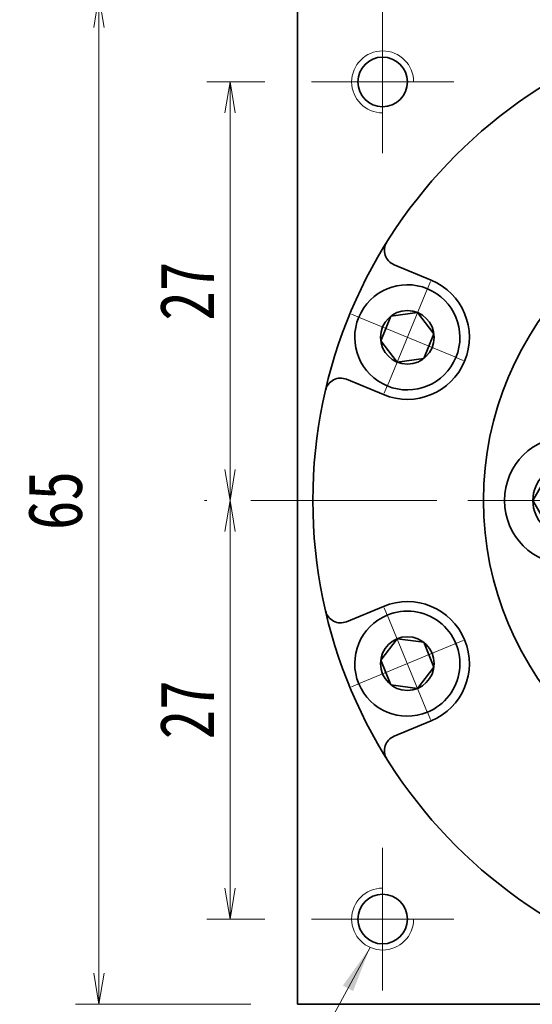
# Model space of a CAD drawing. Header units: millimetres. Extents: x -2 to 445, y 0 to 297.
# Tile 4 of 7: x 222 to 256, y 201 to 265. Entities that reach past the tile are written whole.
import ezdxf

# ---------------------------------------------------------------- set-up
doc = ezdxf.new("R2010")
doc.units = ezdxf.units.MM
doc.linetypes.add('点画线', pattern=[18, 12, -2, 2, -2])
for name, color, linetype, lineweight in [('中心线层', 1, '点画线', 18), ('尺寸线层', 3, 'Continuous', 18), ('粗实线层', 7, 'Continuous', 35)]:
    doc.layers.add(name, color=color, linetype=linetype, lineweight=lineweight)
doc.styles.add('宋体', font='txt', dxfattribs={"width": 0.8})
doc.dimstyles.new('A水平标注$0', dxfattribs={"dimtxt": 3.5, "dimasz": 2, "dimexe": 1.5, "dimexo": 3, "dimgap": 1.1, "dimtad": 1, "dimtoh": 1, "dimdec": 4, "dimdsep": 46, "dimtxsty": '宋体', "dimblk": 'OPEN', "dimcen": 3, "dimclrd": 3, "dimclre": 3, "dimclrt": 6, "dimadec": 0, "dimazin": 0, "dimtm": 1e-09, "dimtfac": 1, "dimtdec": 4, "dimtix": 1, "dimtmove": 0, "dimatfit": 3, "dimldrblk": 'OPEN', "dimfxl": 0, "dimlwd": 13, "dimlwe": 13, "dimarcsym": 0})

# ---------------------------------------------------------------- blocks, each defined once
blk = doc.blocks.new('_Open')
at = {"color": 0, "linetype": 'ByBlock', "lineweight": -2}
for p, q in [((-1, 0.167), (0, 0)), ((-1, -0.167), (0, 0)), ((0, 0), (-1, 0))]:
    blk.add_line(p, q, dxfattribs=at)
blk = doc.blocks.new('*D30')
at = {"layer": 'Defpoints', "color": 0}
for p in [(241.259, 260.54), (236.016, 233.54), (237.359, 233.54)]:
    blk.add_point(p, dxfattribs=at)
at = {"layer": '尺寸线层', "color": 3, "lineweight": 13}
for p, q in [((238.259, 260.54), (234.516, 260.54)), ((236.016, 258.54), (236.016, 235.54)), ((234.359, 233.54), (234.516, 233.54))]:
    blk.add_line(p, q, dxfattribs=at)
at = {"layer": '尺寸线层', "color": 3, "lineweight": 13, "xscale": 2, "yscale": 2, "zscale": 2}
for p, rotation in [((236.016, 260.54), 90), ((236.016, 233.54), 270)]:
    blk.add_blockref('_Open', p, dxfattribs=dict(at, rotation=rotation))
at = {"layer": '尺寸线层', "color": 6, "insert": (233.225, 247.04), "char_height": 3.5, "attachment_point": 5, "rotation": 90, "style": '宋体'}
blk.add_mtext('27', dxfattribs=at)
blk = doc.blocks.new('*D31')
at = {"layer": 'Defpoints', "color": 0}
for p in [(237.359, 233.54), (236.016, 206.54), (241.259, 206.54)]:
    blk.add_point(p, dxfattribs=at)
at = {"layer": '尺寸线层', "color": 3, "lineweight": 13}
for p, q in [((234.359, 233.54), (234.516, 233.54)), ((236.016, 231.54), (236.016, 208.54)), ((238.259, 206.54), (234.516, 206.54))]:
    blk.add_line(p, q, dxfattribs=at)
at = {"layer": '尺寸线层', "color": 3, "lineweight": 13, "xscale": 2, "yscale": 2, "zscale": 2}
for p, rotation in [((236.016, 233.54), 90), ((236.016, 206.54), 270)]:
    blk.add_blockref('_Open', p, dxfattribs=dict(at, rotation=rotation))
at = {"layer": '尺寸线层', "color": 6, "insert": (233.225, 220.04), "char_height": 3.5, "attachment_point": 5, "rotation": 90, "style": '宋体'}
blk.add_mtext('27', dxfattribs=at)
blk = doc.blocks.new('*D32')
at = {"layer": 'Defpoints', "color": 0}
for p in [(227.552, 266.04), (240.359, 266.04), (240.359, 201.04)]:
    blk.add_point(p, dxfattribs=at)
at = {"layer": '尺寸线层', "color": 3, "lineweight": 13}
for p, q in [((237.359, 266.04), (226.052, 266.04)), ((227.552, 203.04), (227.552, 264.04)), ((237.359, 201.04), (226.052, 201.04))]:
    blk.add_line(p, q, dxfattribs=at)
at = {"layer": '尺寸线层', "color": 3, "lineweight": 13, "xscale": 2, "yscale": 2, "zscale": 2}
for p, rotation in [((227.552, 266.04), 90), ((227.552, 201.04), 270)]:
    blk.add_blockref('_Open', p, dxfattribs=dict(at, rotation=rotation))
at = {"layer": '尺寸线层', "color": 6, "insert": (224.741, 233.54), "char_height": 3.5, "attachment_point": 5, "rotation": 90, "style": '宋体'}
blk.add_mtext('65', dxfattribs=at)
blk = doc.blocks.new('*X6')
at = {"layer": '中心线层', "linetype": '点画线', "lineweight": 18}
for p, q in [((0, -3.89), (0, 3.89)), ((-3.89, 0), (3.89, 0))]:
    blk.add_line(p, q, dxfattribs=at)
at = {"layer": '粗实线层'}
for p, q in [((-1.732, 0), (-0.866, 1.5)), ((-0.866, 1.5), (0.866, 1.5)), ((1.732, 0), (0.866, 1.5)), ((1.732, 0), (0.866, 1.5)), ((-1.732, 0), (-0.866, -1.5)), ((1.732, 0), (0.866, -1.5)), ((-0.866, -1.5), (0.866, -1.5))]:
    blk.add_line(p, q, dxfattribs=at)
blk.add_circle((0, 0), 1.732, dxfattribs=at)
for start, end in [(0, 180), (180, 360)]:
    blk.add_arc((0, 0), 3.39, start, end, dxfattribs=at)
blk = doc.blocks.new('*X9')
at = {"layer": '中心线层', "linetype": '点画线', "lineweight": 18}
for p, q in [((0, -4.765), (0, 4.765)), ((-4.765, 0), (4.765, 0))]:
    blk.add_line(p, q, dxfattribs=at)
at = {"layer": '粗实线层'}
for p, q in [((-2.309, 0), (-1.155, 2)), ((-1.155, 2), (1.155, 2)), ((2.309, 0), (1.155, 2)), ((2.309, 0), (1.155, 2)), ((-2.309, 0), (-1.155, -2)), ((2.309, 0), (1.155, -2)), ((-1.155, -2), (1.155, -2))]:
    blk.add_line(p, q, dxfattribs=at)
blk.add_circle((0, 0), 2.309, dxfattribs=at)
for start, end in [(0, 180), (180, 360)]:
    blk.add_arc((0, 0), 4.14, start, end, dxfattribs=at)
blk = doc.blocks.new('243gh')
at = {"layer": '粗实线层'}
blk.add_circle((0, 0), 8, dxfattribs=at)
blk.add_wipeout([(-10.86, 0), (-10.86, 0.024), (-10.86, 0.049), (-10.861, 0.073), (-10.861, 0.097), (-10.862, 0.121), (-10.863, 0.146), (-10.863, 0.17), (-10.865, 0.194), (-10.866, 0.218), (-10.867, 0.242), (-10.869, 0.267), (-10.87, 0.291), (-10.872, 0.315), (-10.874, 0.339), (-10.876, 0.363), (-10.878, 0.388), (-10.881, 0.412), (-10.883, 0.436), (-10.886, 0.46), (-10.888, 0.484), (-10.891, 0.508), (-10.894, 0.532), (-10.898, 0.556), (-10.901, 0.58), (-10.904, 0.604), (-10.908, 0.628), (-10.912, 0.652), (-10.916, 0.676), (-10.92, 0.7), (-10.924, 0.724), (-10.924, 0.724), (-10.962, 0.913), (-11.009, 1.1), (-11.064, 1.284), (-11.128, 1.465), (-11.2, 1.644), (-11.281, 1.819), (-11.369, 1.99), (-11.466, 2.156), (-11.57, 2.318), (-11.681, 2.475), (-11.8, 2.627), (-11.926, 2.773), (-12.058, 2.912), (-12.196, 3.046), (-12.341, 3.173), (-12.491, 3.293), (-12.647, 3.406), (-12.808, 3.512), (-12.974, 3.61), (-13.144, 3.7), (-13.318, 3.783), (-13.495, 3.857), (-13.676, 3.923), (-13.86, 3.98), (-14.046, 4.029), (-14.234, 4.069), (-14.424, 4.1), (-14.616, 4.122), (-14.808, 4.136), (-15, 4.14), (-15, 4.14), (-15.192, 4.136), (-15.384, 4.122), (-15.576, 4.1), (-15.766, 4.069), (-15.954, 4.029), (-16.14, 3.98), (-16.324, 3.923), (-16.505, 3.857), (-16.682, 3.783), (-16.856, 3.7), (-17.026, 3.61), (-17.192, 3.512), (-17.353, 3.406), (-17.509, 3.293), (-17.659, 3.173), (-17.804, 3.046), (-17.942, 2.912), (-18.074, 2.773), (-18.2, 2.627), (-18.319, 2.475), (-18.43, 2.318), (-18.534, 2.156), (-18.631, 1.99), (-18.719, 1.819), (-18.8, 1.644), (-18.872, 1.465), (-18.936, 1.284), (-18.991, 1.1), (-19.038, 0.913), (-19.076, 0.724), (-19.076, 0.724), (-19.08, 0.7), (-19.084, 0.676), (-19.088, 0.652), (-19.092, 0.628), (-19.096, 0.604), (-19.099, 0.58), (-19.102, 0.556), (-19.106, 0.532), (-19.109, 0.508), (-19.112, 0.484), (-19.114, 0.46), (-19.117, 0.436), (-19.119, 0.412), (-19.122, 0.388), (-19.124, 0.363), (-19.126, 0.339), (-19.128, 0.315), (-19.13, 0.291), (-19.131, 0.267), (-19.133, 0.242), (-19.134, 0.218), (-19.135, 0.194), (-19.137, 0.17), (-19.137, 0.146), (-19.138, 0.121), (-19.139, 0.097), (-19.139, 0.073), (-19.14, 0.049), (-19.14, 0.024), (-19.14, 0), (-19.14, 0), (-19.134, -0.217), (-19.117, -0.433), (-19.089, -0.648), (-19.05, -0.861), (-18.999, -1.072), (-18.937, -1.279), (-18.865, -1.484), (-18.782, -1.684), (-18.689, -1.88), (-18.585, -2.07), (-18.472, -2.255), (-18.349, -2.433), (-18.217, -2.605), (-18.077, -2.77), (-17.927, -2.927), (-17.77, -3.077), (-17.605, -3.217), (-17.433, -3.349), (-17.255, -3.472), (-17.07, -3.585), (-16.88, -3.689), (-16.684, -3.782), (-16.484, -3.865), (-16.279, -3.937), (-16.072, -3.999), (-15.861, -4.05), (-15.648, -4.089), (-15.433, -4.117), (-15.217, -4.134), (-15, -4.14), (-15, -4.14), (-14.783, -4.134), (-14.567, -4.117), (-14.352, -4.089), (-14.139, -4.05), (-13.928, -3.999), (-13.721, -3.937), (-13.516, -3.865), (-13.316, -3.782), (-13.12, -3.689), (-12.93, -3.585), (-12.745, -3.472), (-12.567, -3.349), (-12.395, -3.217), (-12.23, -3.077), (-12.073, -2.927), (-11.923, -2.77), (-11.783, -2.605), (-11.651, -2.433), (-11.528, -2.255), (-11.415, -2.07), (-11.311, -1.88), (-11.218, -1.684), (-11.135, -1.484), (-11.063, -1.279), (-11.001, -1.072), (-10.95, -0.861), (-10.911, -0.648), (-10.883, -0.433), (-10.866, -0.217)]).dxf.layer = '粗实线层'
blk.add_circle((0, 0), 20.5, dxfattribs=at)
blk.add_blockref('*X9', (-15, 0), dxfattribs=at)
for points in [[(-3.356, 10.328), (-3.333, 10.336), (-3.31, 10.344), (-3.287, 10.352), (-3.264, 10.36), (-3.241, 10.368), (-3.218, 10.376), (-3.196, 10.384), (-3.173, 10.393), (-3.15, 10.401), (-3.127, 10.41), (-3.105, 10.419), (-3.082, 10.428), (-3.06, 10.437), (-3.038, 10.447), (-3.015, 10.456), (-2.993, 10.466), (-2.971, 10.475), (-2.948, 10.485), (-2.926, 10.495), (-2.904, 10.505), (-2.882, 10.515), (-2.86, 10.526), (-2.838, 10.536), (-2.817, 10.547), (-2.795, 10.557), (-2.773, 10.568), (-2.751, 10.579), (-2.73, 10.59), (-2.708, 10.602), (-2.687, 10.613), (-2.687, 10.613), (-2.519, 10.707), (-2.356, 10.81), (-2.198, 10.919), (-2.045, 11.036), (-1.898, 11.16), (-1.756, 11.291), (-1.621, 11.428), (-1.492, 11.571), (-1.371, 11.72), (-1.256, 11.874), (-1.148, 12.034), (-1.048, 12.199), (-0.956, 12.368), (-0.872, 12.541), (-0.796, 12.717), (-0.728, 12.898), (-0.669, 13.081), (-0.618, 13.266), (-0.576, 13.454), (-0.542, 13.644), (-0.518, 13.835), (-0.502, 14.027), (-0.496, 14.219), (-0.498, 14.411), (-0.509, 14.604), (-0.529, 14.795), (-0.558, 14.985), (-0.596, 15.174), (-0.643, 15.361), (-0.698, 15.545), (-0.698, 15.545), (-0.762, 15.727), (-0.834, 15.905), (-0.914, 16.08), (-1.002, 16.251), (-1.099, 16.418), (-1.202, 16.58), (-1.314, 16.737), (-1.432, 16.889), (-1.558, 17.035), (-1.69, 17.175), (-1.828, 17.309), (-1.972, 17.436), (-2.123, 17.556), (-2.278, 17.669), (-2.439, 17.775), (-2.605, 17.874), (-2.775, 17.964), (-2.948, 18.047), (-3.126, 18.121), (-3.307, 18.187), (-3.491, 18.244), (-3.677, 18.293), (-3.865, 18.334), (-4.055, 18.365), (-4.246, 18.388), (-4.438, 18.401), (-4.63, 18.406), (-4.823, 18.402), (-5.015, 18.388), (-5.206, 18.366), (-5.206, 18.366), (-5.23, 18.363), (-5.254, 18.359), (-5.278, 18.356), (-5.302, 18.352), (-5.326, 18.348), (-5.35, 18.344), (-5.374, 18.339), (-5.398, 18.335), (-5.422, 18.33), (-5.445, 18.326), (-5.469, 18.321), (-5.493, 18.316), (-5.517, 18.311), (-5.54, 18.306), (-5.564, 18.3), (-5.588, 18.295), (-5.611, 18.289), (-5.635, 18.283), (-5.658, 18.277), (-5.682, 18.271), (-5.705, 18.265), (-5.729, 18.259), (-5.752, 18.252), (-5.775, 18.246), (-5.799, 18.239), (-5.822, 18.232), (-5.845, 18.225), (-5.868, 18.218), (-5.891, 18.211), (-5.915, 18.203), (-5.915, 18.203), (-6.119, 18.131), (-6.319, 18.048), (-6.515, 17.955), (-6.705, 17.851), (-6.89, 17.738), (-7.069, 17.615), (-7.241, 17.483), (-7.405, 17.342), (-7.563, 17.193), (-7.712, 17.036), (-7.853, 16.871), (-7.985, 16.699), (-8.107, 16.521), (-8.221, 16.336), (-8.324, 16.145), (-8.417, 15.95), (-8.5, 15.749), (-8.573, 15.545), (-8.634, 15.337), (-8.685, 15.127), (-8.724, 14.913), (-8.753, 14.699), (-8.77, 14.483), (-8.775, 14.266), (-8.77, 14.049), (-8.753, 13.833), (-8.724, 13.618), (-8.685, 13.405), (-8.634, 13.194), (-8.573, 12.987), (-8.573, 12.987), (-8.5, 12.782), (-8.417, 12.582), (-8.324, 12.386), (-8.221, 12.196), (-8.107, 12.011), (-7.985, 11.832), (-7.853, 11.66), (-7.712, 11.496), (-7.563, 11.338), (-7.405, 11.189), (-7.241, 11.048), (-7.069, 10.917), (-6.89, 10.794), (-6.705, 10.681), (-6.515, 10.577), (-6.319, 10.484), (-6.119, 10.401), (-5.915, 10.328), (-5.707, 10.267), (-5.496, 10.216), (-5.283, 10.177), (-5.068, 10.149), (-4.852, 10.132), (-4.635, 10.126), (-4.419, 10.132), (-4.203, 10.149), (-3.988, 10.177), (-3.775, 10.216), (-3.564, 10.267)], [(8.786, 6.383), (8.8, 6.364), (8.815, 6.344), (8.829, 6.325), (8.844, 6.306), (8.859, 6.286), (8.874, 6.267), (8.889, 6.248), (8.904, 6.229), (8.919, 6.21), (8.934, 6.191), (8.95, 6.173), (8.965, 6.154), (8.981, 6.135), (8.997, 6.117), (9.013, 6.099), (9.028, 6.08), (9.045, 6.062), (9.061, 6.044), (9.077, 6.026), (9.093, 6.008), (9.11, 5.991), (9.127, 5.973), (9.143, 5.955), (9.16, 5.938), (9.177, 5.92), (9.194, 5.903), (9.211, 5.886), (9.228, 5.869), (9.246, 5.852), (9.263, 5.835), (9.263, 5.835), (9.405, 5.705), (9.553, 5.581), (9.706, 5.465), (9.864, 5.355), (10.027, 5.253), (10.195, 5.159), (10.368, 5.073), (10.543, 4.995), (10.723, 4.925), (10.905, 4.864), (11.09, 4.811), (11.278, 4.767), (11.467, 4.731), (11.657, 4.704), (11.849, 4.687), (12.041, 4.678), (12.234, 4.678), (12.426, 4.687), (12.618, 4.705), (12.808, 4.732), (12.998, 4.768), (13.185, 4.812), (13.37, 4.865), (13.552, 4.927), (13.732, 4.997), (13.907, 5.075), (14.079, 5.162), (14.247, 5.256), (14.41, 5.358), (14.569, 5.467), (14.569, 5.467), (14.722, 5.584), (14.869, 5.708), (15.011, 5.838), (15.146, 5.975), (15.275, 6.118), (15.397, 6.267), (15.512, 6.421), (15.62, 6.581), (15.72, 6.745), (15.812, 6.914), (15.897, 7.087), (15.973, 7.264), (16.041, 7.444), (16.101, 7.627), (16.152, 7.813), (16.194, 8), (16.228, 8.19), (16.252, 8.381), (16.268, 8.573), (16.275, 8.765), (16.273, 8.958), (16.262, 9.15), (16.242, 9.341), (16.213, 9.531), (16.175, 9.72), (16.129, 9.907), (16.074, 10.092), (16.011, 10.273), (15.939, 10.452), (15.859, 10.627), (15.859, 10.627), (15.848, 10.649), (15.837, 10.67), (15.826, 10.692), (15.815, 10.714), (15.804, 10.735), (15.793, 10.757), (15.781, 10.778), (15.77, 10.799), (15.758, 10.821), (15.746, 10.842), (15.734, 10.863), (15.722, 10.884), (15.71, 10.905), (15.698, 10.926), (15.685, 10.947), (15.673, 10.968), (15.66, 10.988), (15.647, 11.009), (15.634, 11.029), (15.621, 11.05), (15.608, 11.07), (15.595, 11.091), (15.582, 11.111), (15.568, 11.131), (15.554, 11.151), (15.541, 11.171), (15.527, 11.191), (15.513, 11.211), (15.499, 11.231), (15.485, 11.25), (15.485, 11.25), (15.353, 11.422), (15.212, 11.587), (15.063, 11.744), (14.905, 11.893), (14.741, 12.034), (14.569, 12.166), (14.39, 12.289), (14.205, 12.402), (14.015, 12.506), (13.819, 12.599), (13.619, 12.682), (13.415, 12.754), (13.207, 12.816), (12.996, 12.866), (12.783, 12.906), (12.568, 12.934), (12.352, 12.951), (12.135, 12.957), (11.919, 12.951), (11.703, 12.934), (11.488, 12.906), (11.275, 12.866), (11.064, 12.816), (10.856, 12.754), (10.652, 12.682), (10.451, 12.599), (10.256, 12.506), (10.065, 12.402), (9.88, 12.289), (9.702, 12.166), (9.702, 12.166), (9.53, 12.034), (9.365, 11.893), (9.208, 11.744), (9.059, 11.587), (8.918, 11.422), (8.786, 11.25), (8.663, 11.072), (8.55, 10.887), (8.446, 10.696), (8.353, 10.501), (8.27, 10.3), (8.198, 10.096), (8.136, 9.888), (8.086, 9.678), (8.046, 9.464), (8.018, 9.25), (8.001, 9.033), (7.995, 8.817), (8.001, 8.6), (8.018, 8.384), (8.046, 8.169), (8.086, 7.956), (8.136, 7.745), (8.198, 7.537), (8.27, 7.333), (8.353, 7.133), (8.446, 6.937), (8.55, 6.747), (8.663, 6.562)], [(8.786, -6.383), (8.772, -6.403), (8.758, -6.423), (8.744, -6.443), (8.73, -6.463), (8.716, -6.483), (8.702, -6.503), (8.689, -6.523), (8.676, -6.543), (8.662, -6.563), (8.649, -6.584), (8.636, -6.604), (8.623, -6.625), (8.61, -6.645), (8.598, -6.666), (8.585, -6.687), (8.573, -6.708), (8.56, -6.729), (8.548, -6.75), (8.536, -6.771), (8.524, -6.792), (8.513, -6.813), (8.501, -6.834), (8.489, -6.856), (8.478, -6.877), (8.467, -6.898), (8.455, -6.92), (8.444, -6.942), (8.433, -6.963), (8.423, -6.985), (8.412, -7.007), (8.412, -7.007), (8.332, -7.182), (8.26, -7.36), (8.196, -7.542), (8.141, -7.726), (8.095, -7.913), (8.057, -8.102), (8.029, -8.292), (8.009, -8.484), (7.998, -8.676), (7.996, -8.869), (8.002, -9.061), (8.018, -9.253), (8.043, -9.444), (8.077, -9.633), (8.119, -9.821), (8.17, -10.007), (8.229, -10.19), (8.298, -10.37), (8.374, -10.546), (8.458, -10.719), (8.551, -10.888), (8.651, -11.053), (8.759, -11.212), (8.874, -11.366), (8.996, -11.515), (9.124, -11.658), (9.26, -11.795), (9.401, -11.926), (9.549, -12.049), (9.702, -12.166), (9.702, -12.166), (9.86, -12.276), (10.023, -12.378), (10.191, -12.472), (10.363, -12.558), (10.539, -12.637), (10.718, -12.707), (10.901, -12.768), (11.086, -12.822), (11.273, -12.866), (11.462, -12.902), (11.653, -12.929), (11.844, -12.947), (12.037, -12.956), (12.229, -12.956), (12.421, -12.947), (12.613, -12.929), (12.804, -12.902), (12.993, -12.867), (13.18, -12.823), (13.365, -12.77), (13.548, -12.708), (13.727, -12.639), (13.903, -12.56), (14.075, -12.474), (14.243, -12.38), (14.406, -12.278), (14.565, -12.169), (14.718, -12.052), (14.866, -11.929), (15.007, -11.799), (15.007, -11.799), (15.025, -11.782), (15.042, -11.765), (15.059, -11.748), (15.076, -11.73), (15.093, -11.713), (15.11, -11.696), (15.127, -11.678), (15.144, -11.661), (15.161, -11.643), (15.177, -11.625), (15.193, -11.607), (15.21, -11.589), (15.226, -11.571), (15.242, -11.553), (15.258, -11.535), (15.274, -11.517), (15.29, -11.498), (15.305, -11.48), (15.321, -11.461), (15.336, -11.442), (15.352, -11.423), (15.367, -11.405), (15.382, -11.386), (15.397, -11.366), (15.412, -11.347), (15.427, -11.328), (15.441, -11.309), (15.456, -11.289), (15.47, -11.27), (15.485, -11.25), (15.485, -11.25), (15.607, -11.072), (15.721, -10.887), (15.824, -10.696), (15.917, -10.501), (16, -10.3), (16.073, -10.096), (16.134, -9.888), (16.185, -9.678), (16.224, -9.464), (16.253, -9.25), (16.27, -9.033), (16.275, -8.817), (16.27, -8.6), (16.253, -8.384), (16.224, -8.169), (16.185, -7.956), (16.134, -7.745), (16.073, -7.537), (16, -7.333), (15.917, -7.133), (15.824, -6.937), (15.721, -6.747), (15.607, -6.562), (15.485, -6.383), (15.353, -6.211), (15.212, -6.047), (15.063, -5.889), (14.905, -5.74), (14.741, -5.599), (14.569, -5.467), (14.569, -5.467), (14.39, -5.345), (14.205, -5.231), (14.015, -5.128), (13.819, -5.035), (13.619, -4.952), (13.415, -4.879), (13.207, -4.818), (12.996, -4.767), (12.783, -4.728), (12.568, -4.699), (12.352, -4.682), (12.135, -4.677), (11.919, -4.682), (11.703, -4.699), (11.488, -4.728), (11.275, -4.767), (11.064, -4.818), (10.856, -4.879), (10.652, -4.952), (10.451, -5.035), (10.256, -5.128), (10.065, -5.231), (9.88, -5.345), (9.702, -5.467), (9.53, -5.599), (9.365, -5.74), (9.208, -5.889), (9.059, -6.047), (8.918, -6.211)], [(-3.356, -10.328), (-3.379, -10.321), (-3.402, -10.314), (-3.425, -10.307), (-3.449, -10.3), (-3.472, -10.293), (-3.495, -10.286), (-3.518, -10.279), (-3.542, -10.273), (-3.565, -10.267), (-3.589, -10.26), (-3.612, -10.254), (-3.636, -10.248), (-3.659, -10.243), (-3.683, -10.237), (-3.707, -10.231), (-3.73, -10.226), (-3.754, -10.221), (-3.778, -10.216), (-3.801, -10.211), (-3.825, -10.206), (-3.849, -10.201), (-3.873, -10.197), (-3.897, -10.192), (-3.921, -10.188), (-3.944, -10.184), (-3.968, -10.18), (-3.992, -10.176), (-4.016, -10.172), (-4.04, -10.169), (-4.064, -10.165), (-4.064, -10.165), (-4.256, -10.143), (-4.448, -10.13), (-4.64, -10.126), (-4.832, -10.131), (-5.024, -10.144), (-5.216, -10.167), (-5.406, -10.198), (-5.594, -10.238), (-5.78, -10.287), (-5.964, -10.345), (-6.145, -10.411), (-6.322, -10.485), (-6.496, -10.568), (-6.666, -10.658), (-6.831, -10.756), (-6.992, -10.862), (-7.148, -10.975), (-7.298, -11.096), (-7.443, -11.223), (-7.581, -11.357), (-7.713, -11.497), (-7.838, -11.643), (-7.957, -11.795), (-8.068, -11.952), (-8.172, -12.114), (-8.268, -12.28), (-8.356, -12.451), (-8.437, -12.626), (-8.509, -12.805), (-8.573, -12.987), (-8.573, -12.987), (-8.628, -13.171), (-8.674, -13.358), (-8.712, -13.546), (-8.741, -13.737), (-8.761, -13.928), (-8.773, -14.12), (-8.775, -14.313), (-8.768, -14.505), (-8.753, -14.697), (-8.728, -14.888), (-8.695, -15.078), (-8.653, -15.265), (-8.602, -15.451), (-8.543, -15.634), (-8.475, -15.814), (-8.399, -15.991), (-8.314, -16.164), (-8.222, -16.333), (-8.122, -16.498), (-8.015, -16.657), (-7.9, -16.812), (-7.778, -16.961), (-7.649, -17.104), (-7.514, -17.241), (-7.373, -17.372), (-7.225, -17.495), (-7.073, -17.612), (-6.914, -17.722), (-6.751, -17.824), (-6.584, -17.919), (-6.584, -17.919), (-6.562, -17.93), (-6.541, -17.941), (-6.519, -17.952), (-6.497, -17.963), (-6.476, -17.974), (-6.454, -17.985), (-6.432, -17.996), (-6.41, -18.006), (-6.388, -18.016), (-6.366, -18.027), (-6.344, -18.037), (-6.322, -18.047), (-6.3, -18.056), (-6.278, -18.066), (-6.255, -18.076), (-6.233, -18.085), (-6.211, -18.094), (-6.188, -18.104), (-6.166, -18.113), (-6.143, -18.122), (-6.12, -18.13), (-6.098, -18.139), (-6.075, -18.147), (-6.052, -18.156), (-6.029, -18.164), (-6.007, -18.172), (-5.984, -18.18), (-5.961, -18.188), (-5.938, -18.196), (-5.915, -18.203), (-5.915, -18.203), (-5.707, -18.265), (-5.496, -18.315), (-5.283, -18.355), (-5.068, -18.383), (-4.852, -18.4), (-4.635, -18.406), (-4.419, -18.4), (-4.203, -18.383), (-3.988, -18.355), (-3.775, -18.315), (-3.564, -18.265), (-3.356, -18.203), (-3.152, -18.131), (-2.951, -18.048), (-2.756, -17.955), (-2.565, -17.851), (-2.38, -17.738), (-2.202, -17.615), (-2.03, -17.483), (-1.865, -17.342), (-1.708, -17.193), (-1.559, -17.036), (-1.418, -16.871), (-1.286, -16.699), (-1.163, -16.521), (-1.05, -16.336), (-0.946, -16.145), (-0.853, -15.95), (-0.77, -15.749), (-0.698, -15.545), (-0.698, -15.545), (-0.636, -15.337), (-0.586, -15.127), (-0.546, -14.913), (-0.518, -14.699), (-0.501, -14.483), (-0.495, -14.266), (-0.501, -14.049), (-0.518, -13.833), (-0.546, -13.618), (-0.586, -13.405), (-0.636, -13.194), (-0.698, -12.987), (-0.77, -12.782), (-0.853, -12.582), (-0.946, -12.386), (-1.05, -12.196), (-1.163, -12.011), (-1.286, -11.832), (-1.418, -11.66), (-1.559, -11.496), (-1.708, -11.338), (-1.865, -11.189), (-2.03, -11.048), (-2.202, -10.917), (-2.38, -10.794), (-2.565, -10.681), (-2.756, -10.577), (-2.951, -10.484), (-3.152, -10.401)]]:
    blk.add_wipeout(points).dxf.layer = '粗实线层'
blk.add_circle((0, 0), 9.5, dxfattribs=at)
for p, rotation in [((-4.635, 14.266), 288.0000000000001), ((12.135, 8.817), 216.0000000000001), ((12.135, -8.817), 144), ((-4.635, -14.266), 72.00000000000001)]:
    blk.add_blockref('*X9', p, dxfattribs=dict(at, rotation=rotation))

msp = doc.modelspace()

# ---------------------------------------------------------------- hatches: boundary and pattern name
at = {"layer": '尺寸线层', "linetype": 'Continuous'}
msp.add_hatch(color=0, dxfattribs=at).paths.add_polyline_path([(245.05108, 204.71027), (243.95448, 201.89281), (243.29469, 202.24943)], flags=0)

# ---------------------------------------------------------------- linework, layer by layer
at = {"layer": '中心线层'}
for p, q in [((245.85935, 255.93967), (245.85935, 265.13967)), ((241.25935, 260.53967), (250.45935, 260.53967)), ((237.35935, 233.53967), (308.35935, 233.53967)), ((245.85935, 201.93967), (245.85935, 211.13967)), ((250.45935, 206.53967), (241.25935, 206.53967))]:
    msp.add_line(p, q, dxfattribs=at)
at = {"layer": '尺寸线层', "color": 0, "linetype": 'Continuous'}
msp.add_line((245.05108, 204.71027), (234.53709, 185.25836), dxfattribs=at)
at = {"layer": '粗实线层'}
for p, q in [((240.35935, 201.03967), (240.35935, 266.03967)), ((248.98339, 247.75898), (246.59297, 248.74913)), ((245.92193, 240.36795), (243.53151, 241.35809)), ((245.92193, 226.71139), (243.53151, 225.72125)), ((248.98339, 219.32036), (246.59297, 218.33021)), ((240.35935, 201.03967), (305.35935, 201.03967))]:
    msp.add_line(p, q, dxfattribs=at)
for centre, radius in [((272.85935, 233.53967), 31.5), ((245.85935, 260.53967), 1.6), ((245.85935, 206.53967), 1.6)]:
    msp.add_circle(centre, radius, dxfattribs=at)
at = {"layer": '粗实线层', "lineweight": 18}
for centre, start, end in [((245.85935, 260.53967), 360, 270), ((245.85935, 206.53967), 90, 360)]:
    msp.add_arc(centre, 2, start, end, dxfattribs=at)
at = {"layer": '粗实线层'}
for centre, radius, start, end in [((246.97565, 249.67301), 1, 148.0645374, 247.5000542), ((247.45266, 244.06346), 4, 247.5, 67.5), ((243.14882, 240.43421), 1, 67.4999458, 166.9354625), ((247.45266, 223.01587), 4, 292.5, 112.5), ((243.14882, 226.64513), 1, 193.0645374, 292.5000542), ((246.97565, 217.40633), 1, 112.4999458, 211.9354625)]:
    msp.add_arc(centre, radius, start, end, dxfattribs=at)

# ---------------------------------------------------------------- dimensions: what is measured, and where the dimension line sits
at = {"layer": '尺寸线层'}
for base, p1, p2, angle, picture, middle in [((227.55188, 266.03967), (240.35935, 201.03967), (240.35935, 266.03967), 90, '*D32', (224.74099, 233.53967)), ((236.01624, 233.53967), (241.25935, 260.53967), (237.35935, 233.53967), 270, '*D30', (233.2249, 247.03967)), ((236.01624, 206.53967), (237.35935, 233.53967), (241.25935, 206.53967), 270, '*D31', (233.2249, 220.03967))]:
    dim = msp.add_linear_dim(base=base, p1=p1, p2=p2, angle=angle, dimstyle='A水平标注$0', override={"dimblk": 'Open', "dimtfill": 1, "dimtfillclr": 256}, dxfattribs=at)
    dim.commit()
    dim.dimension.update_dxf_attribs({"geometry": picture, "text_midpoint": middle})

# ---------------------------------------------------------------- next in the draw order: wipeouts: each hides what was drawn before it
for points in [[(248.74996, 247.19542), (248.73048, 247.20341), (248.71096, 247.21129), (248.69139, 247.21904), (248.67177, 247.22667), (248.6521, 247.23418), (248.63239, 247.24157), (248.61263, 247.24883), (248.59283, 247.25597), (248.57298, 247.26299), (248.55309, 247.26989), (248.53316, 247.27666), (248.51318, 247.28331), (248.49317, 247.28983), (248.47311, 247.29623), (248.45302, 247.3025), (248.43289, 247.30865), (248.41271, 247.31468), (248.39251, 247.32058), (248.37226, 247.32635), (248.35198, 247.332), (248.33167, 247.33752), (248.31132, 247.34292), (248.29094, 247.34818), (248.27052, 247.35333), (248.25008, 247.35834), (248.2296, 247.36323), (248.2091, 247.36799), (248.18856, 247.37263), (248.168, 247.37713), (248.14741, 247.38151), (248.14741, 247.38151), (247.99359, 247.41003), (247.83863, 247.43142), (247.68284, 247.44564), (247.52656, 247.45266), (247.37013, 247.45246), (247.21387, 247.44504), (247.05812, 247.43043), (246.90321, 247.40864), (246.74947, 247.37973), (246.59723, 247.34376), (246.44681, 247.3008), (246.29853, 247.25095), (246.15271, 247.19431), (246.00965, 247.13101), (245.86967, 247.06117), (245.73306, 246.98495), (245.60012, 246.90251), (245.47111, 246.81402), (245.34633, 246.71968), (245.22603, 246.61968), (245.11048, 246.51423), (244.99991, 246.40357), (244.89456, 246.28792), (244.79466, 246.16754), (244.70042, 246.04268), (244.61205, 245.9136), (244.52972, 245.78058), (244.45361, 245.64391), (244.38389, 245.50387), (244.32071, 245.36076), (244.32071, 245.36076), (244.2642, 245.21489), (244.21447, 245.06657), (244.17164, 244.91611), (244.1358, 244.76384), (244.10702, 244.61007), (244.08536, 244.45515), (244.07088, 244.29938), (244.0636, 244.14312), (244.06353, 243.98668), (244.07068, 243.83041), (244.08503, 243.67464), (244.10656, 243.51969), (244.13521, 243.3659), (244.17092, 243.2136), (244.21362, 243.06311), (244.26322, 242.91474), (244.31961, 242.76882), (244.38267, 242.62566), (244.45227, 242.48557), (244.52826, 242.34883), (244.61048, 242.21574), (244.69874, 242.08659), (244.79288, 241.96164), (244.89267, 241.84118), (244.99792, 241.72544), (245.1084, 241.61468), (245.22386, 241.50914), (245.34408, 241.40904), (245.46878, 241.31459), (245.59771, 241.22599), (245.59771, 241.22599), (245.61536, 241.21453), (245.63309, 241.20317), (245.65089, 241.19193), (245.66875, 241.1808), (245.68669, 241.16977), (245.70469, 241.15886), (245.72276, 241.14806), (245.7409, 241.13738), (245.75911, 241.1268), (245.77737, 241.11634), (245.79571, 241.106), (245.81411, 241.09577), (245.83257, 241.08565), (245.85109, 241.07564), (245.86967, 241.06576), (245.88832, 241.05598), (245.90703, 241.04633), (245.92579, 241.03679), (245.94462, 241.02736), (245.9635, 241.01806), (245.98244, 241.00887), (246.00144, 240.9998), (246.02049, 240.99085), (246.0396, 240.98201), (246.05876, 240.9733), (246.07798, 240.9647), (246.09725, 240.95622), (246.11657, 240.94787), (246.13594, 240.93963), (246.15536, 240.93151), (246.15536, 240.93151), (246.32106, 240.86791), (246.48985, 240.81306), (246.66128, 240.76713), (246.83488, 240.73023), (247.01018, 240.70247), (247.18668, 240.68391), (247.36392, 240.67463), (247.5414, 240.67463), (247.71864, 240.68391), (247.89515, 240.70247), (248.07044, 240.73023), (248.24404, 240.76713), (248.41547, 240.81306), (248.58427, 240.86791), (248.74996, 240.93151), (248.91209, 241.0037), (249.07023, 241.08427), (249.22393, 241.17301), (249.37278, 241.26968), (249.51636, 241.374), (249.65429, 241.48569), (249.78618, 241.60444), (249.91168, 241.72994), (250.03044, 241.86183), (250.14213, 241.99976), (250.24645, 242.14335), (250.34311, 242.29219), (250.43185, 242.4459), (250.51243, 242.60403), (250.58461, 242.76617), (250.58461, 242.76617), (250.64822, 242.93186), (250.70306, 243.10065), (250.749, 243.27208), (250.7859, 243.44569), (250.81366, 243.62098), (250.83221, 243.79749), (250.8415, 243.97472), (250.8415, 244.1522), (250.83221, 244.32944), (250.81366, 244.50595), (250.7859, 244.68124), (250.749, 244.85484), (250.70306, 245.02628), (250.64822, 245.19507), (250.58461, 245.36076), (250.51243, 245.5229), (250.43185, 245.68103), (250.34311, 245.83473), (250.24645, 245.98358), (250.14213, 246.12717), (250.03044, 246.26509), (249.91168, 246.39699), (249.78618, 246.52248), (249.65429, 246.64124), (249.51636, 246.75293), (249.37278, 246.85725), (249.22393, 246.95391), (249.07023, 247.04265), (248.91209, 247.12323)], [(246.15536, 226.14783), (246.13594, 226.13971), (246.11657, 226.13147), (246.09725, 226.12312), (246.07798, 226.11464), (246.05876, 226.10604), (246.0396, 226.09733), (246.02049, 226.08849), (246.00144, 226.07954), (245.98244, 226.07047), (245.9635, 226.06128), (245.94462, 226.05197), (245.92579, 226.04255), (245.90703, 226.03301), (245.88832, 226.02335), (245.86967, 226.01358), (245.85109, 226.00369), (245.83257, 225.99369), (245.81411, 225.98357), (245.79571, 225.97334), (245.77737, 225.96299), (245.75911, 225.95253), (245.7409, 225.94196), (245.72276, 225.93127), (245.70469, 225.92048), (245.68669, 225.90957), (245.66875, 225.89854), (245.65089, 225.88741), (245.63309, 225.87617), (245.61536, 225.86481), (245.59771, 225.85335), (245.59771, 225.85335), (245.46878, 225.76475), (245.34408, 225.6703), (245.22386, 225.5702), (245.1084, 225.46465), (244.99792, 225.3539), (244.89267, 225.23816), (244.79288, 225.1177), (244.69874, 224.99275), (244.61048, 224.8636), (244.52826, 224.73051), (244.45227, 224.59377), (244.38267, 224.45367), (244.31961, 224.31051), (244.26322, 224.1646), (244.21362, 224.01623), (244.17092, 223.86574), (244.13521, 223.71344), (244.10656, 223.55965), (244.08503, 223.4047), (244.07068, 223.24893), (244.06353, 223.09265), (244.0636, 222.93622), (244.07088, 222.77995), (244.08536, 222.62419), (244.10702, 222.46926), (244.1358, 222.3155), (244.17164, 222.16323), (244.21447, 222.01277), (244.2642, 221.86445), (244.32071, 221.71858), (244.32071, 221.71858), (244.38389, 221.57547), (244.45361, 221.43543), (244.52972, 221.29876), (244.61205, 221.16574), (244.70042, 221.03666), (244.79466, 220.9118), (244.89456, 220.79142), (244.99991, 220.67577), (245.11048, 220.56511), (245.22603, 220.45966), (245.34633, 220.35966), (245.47111, 220.26532), (245.60012, 220.17683), (245.73306, 220.09439), (245.86967, 220.01817), (246.00965, 219.94833), (246.15271, 219.88503), (246.29853, 219.82839), (246.44681, 219.77854), (246.59723, 219.73558), (246.74947, 219.69961), (246.90321, 219.6707), (247.05812, 219.64891), (247.21387, 219.6343), (247.37013, 219.62688), (247.52656, 219.62668), (247.68284, 219.6337), (247.83863, 219.64792), (247.99359, 219.66931), (248.14741, 219.69783), (248.14741, 219.69783), (248.168, 219.70221), (248.18856, 219.70671), (248.2091, 219.71135), (248.2296, 219.71611), (248.25008, 219.721), (248.27052, 219.72601), (248.29094, 219.73115), (248.31132, 219.73642), (248.33167, 219.74182), (248.35198, 219.74734), (248.37226, 219.75299), (248.39251, 219.75876), (248.41271, 219.76466), (248.43289, 219.77068), (248.45302, 219.77683), (248.47311, 219.78311), (248.49317, 219.78951), (248.51318, 219.79603), (248.53316, 219.80268), (248.55309, 219.80945), (248.57298, 219.81635), (248.59283, 219.82337), (248.61263, 219.83051), (248.63239, 219.83777), (248.6521, 219.84516), (248.67177, 219.85267), (248.69139, 219.8603), (248.71096, 219.86805), (248.73048, 219.87593), (248.74996, 219.88392), (248.74996, 219.88392), (248.91209, 219.95611), (249.07023, 220.03668), (249.22393, 220.12542), (249.37278, 220.22209), (249.51636, 220.32641), (249.65429, 220.4381), (249.78618, 220.55686), (249.91168, 220.68235), (250.03044, 220.81425), (250.14213, 220.95217), (250.24645, 221.09576), (250.34311, 221.2446), (250.43185, 221.39831), (250.51243, 221.55644), (250.58461, 221.71858), (250.64822, 221.88427), (250.70306, 222.05306), (250.749, 222.2245), (250.7859, 222.3981), (250.81366, 222.57339), (250.83221, 222.7499), (250.8415, 222.92714), (250.8415, 223.10461), (250.83221, 223.28185), (250.81366, 223.45836), (250.7859, 223.63365), (250.749, 223.80725), (250.70306, 223.97869), (250.64822, 224.14748), (250.58461, 224.31317), (250.58461, 224.31317), (250.51243, 224.47531), (250.43185, 224.63344), (250.34311, 224.78715), (250.24645, 224.93599), (250.14213, 225.07958), (250.03044, 225.2175), (249.91168, 225.3494), (249.78618, 225.47489), (249.65429, 225.59365), (249.51636, 225.70534), (249.37278, 225.80966), (249.22393, 225.90633), (249.07023, 225.99506), (248.91209, 226.07564), (248.74996, 226.14783), (248.58427, 226.21143), (248.41547, 226.26627), (248.24404, 226.31221), (248.07044, 226.34911), (247.89515, 226.37687), (247.71864, 226.39542), (247.5414, 226.40471), (247.36392, 226.40471), (247.18668, 226.39542), (247.01018, 226.37687), (246.83488, 226.34911), (246.66128, 226.31221), (246.48985, 226.26627), (246.32106, 226.21143)]]:
    msp.add_wipeout(points).dxf.layer = '粗实线层'

# ---------------------------------------------------------------- next in the draw order: block references
at = {"layer": '粗实线层'}
for p, rotation in [((247.45266, 244.06346), 67.50000000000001), ((247.45266, 223.01587), 112.5)]:
    msp.add_blockref('*X6', p, dxfattribs=dict(at, rotation=rotation))

# ---------------------------------------------------------------- next in the draw order: block references
msp.add_blockref('243gh', (272.85935, 233.53967), dxfattribs=at)

doc.saveas('drawing.dxf')
